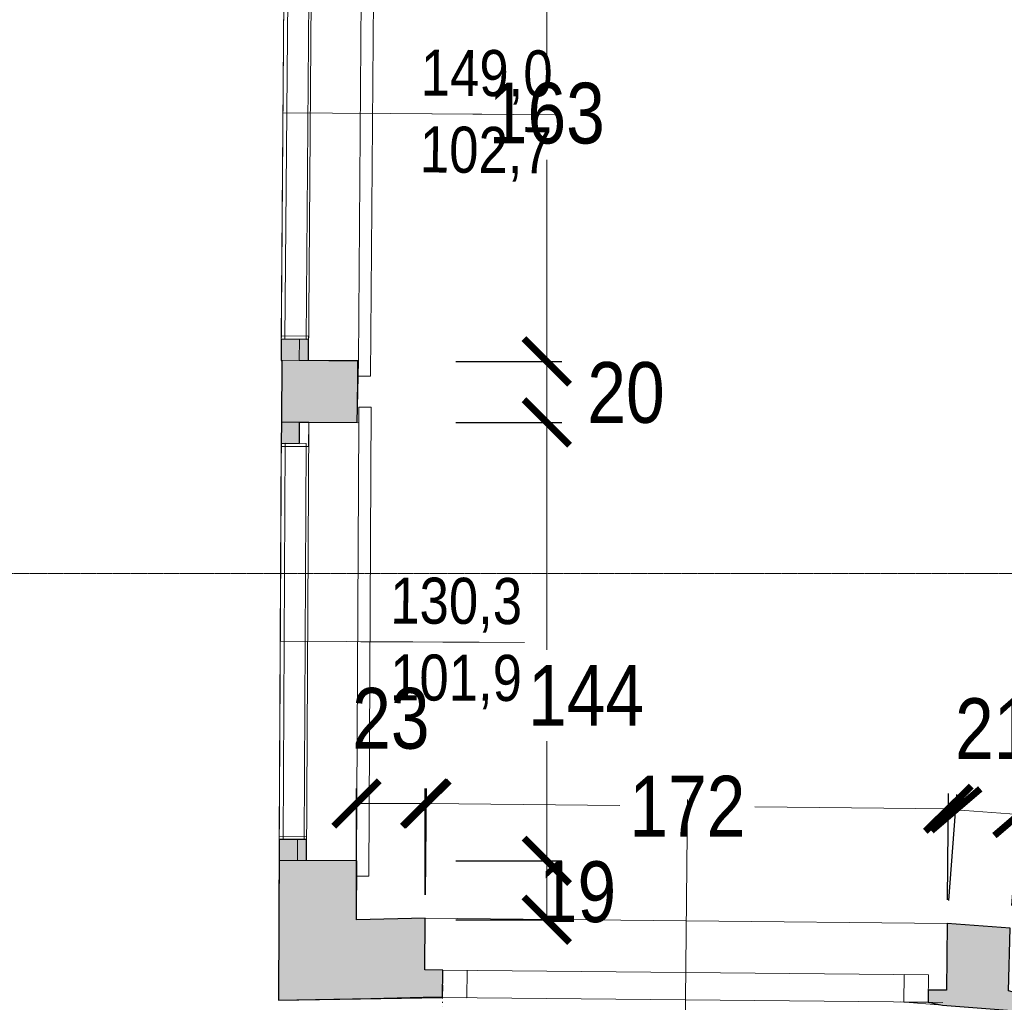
# Model space of a CAD drawing. Extents: x -6068 to 35118, y -17738 to 67348.
# Tile 193 of 243: x 2250 to 2575, y 14709 to 15032. Entities that reach past the tile are written whole.
import ezdxf
from ezdxf.enums import TextEntityAlignment as Align

# ---------------------------------------------------------------- set-up
doc = ezdxf.new("R2010")
doc.units = 0
doc.header["$LTSCALE"] = 15
for name, pattern in [('AXES', [50.8, 31.75, -6.35, 6.35, -6.35]), ('Continua', [0]), ('Cui_CONTINU', [0]), ('Punteggiata [M]', [0.75, 0, -0.75])]:
    doc.linetypes.add(name, pattern=pattern)
doc.layers.get('0').update_dxf_attribs({"linetype": 'CONTINUOUS'})
doc.layers.get('DEFPOINTS').update_dxf_attribs({"linetype": 'CONTINUOUS'})
for name, color, linetype, lineweight, true_color in [('EDL-Mesures et Cotes', 7, 'Continua', 0, 0xc0c0c0), ('Enveloppe - NIVEAUX - Style par défaut', 7, 'Continua', 0, 0x000000), ('Fenêtre - Cadre - NIVEAUX - Style par défaut', 7, 'Continua', 0, 0x000000), ('Fenêtre - Mesures - NIVEAUX - Style par défaut', 7, 'Continua', 0, 0x000000), ('Fenêtre - Seuil - NIVEAUX - Style par défaut', 7, 'Continua', 0, 0x000000)]:
    doc.layers.add(name, color=color, linetype=linetype, lineweight=lineweight, true_color=true_color)
for name, color, linetype in [('EDL_RDC murs & cloisons', 5, 'CONTINUOUS'), ('PIS-CONTOURS', 44, 'CONTINUOUS'), ('PIS-coupe', 254, 'CONTINUOUS'), ('PIS-fond de plan', 7, 'Cui_CONTINU')]:
    doc.layers.add(name, color=color, linetype=linetype)
doc.styles.add('Arial Narrow', font='ARIALN.TTF')
doc.styles.add('MtXpl_Arial_Narrow', font='ARIALN.TTF')
doc.styles.add('STYLE_GENERE_1', font='arial.ttf')
doc.dimstyles.new('Côtes (ech cm) PIS', dxfattribs={"dimscale": 0, "dimtxt": 20, "dimasz": 15, "dimexe": 5, "dimexo": 5, "dimgap": 5, "dimtad": 0, "dimtih": 1, "dimtoh": 1, "dimdec": 0, "dimtxsty": 'Arial Narrow', "dimblk": 'ARCHTICK', "dimcen": 0, "dimclrd": 256, "dimclre": 256, "dimclrt": 256, "dimadec": 0, "dimazin": 0, "dimtfac": 1, "dimtdec": 0, "dimtmove": 2, "dimatfit": 3, "dimfxl": 30, "dimfxlon": 1, "dimlwd": 0, "dimarcsym": 0})

# ---------------------------------------------------------------- blocks, each defined once
blk = doc.blocks.new('EDL_RDC_2025 09 17')
at = {"layer": 'EDL_RDC murs & cloisons', "linetype": 'Continuous', "ltscale": 0.08}
h = blk.add_hatch(color=9, dxfattribs=at)
h.dxf.hatch_style = 1
h.paths.add_polyline_path([(2345.46, -783.17), (2345.51, -776.21), (2336.51, -776.14), (2336.46, -783.15), (2336.68, -783.15), (2336.58, -803.44), (2336.54, -810.43), (2342.54, -810.46), (2342.58, -803.46), (2361.58, -803.57), (2361.96, -783.3)])
h = blk.add_hatch(color=9, dxfattribs=at)
h.dxf.hatch_style = 1
h.paths.add_polyline_path([(2389.78, -983.84), (2383.78, -983.78), (2383.94, -966.78), (2361.32, -967.24), (2361.35, -947.89), (2344.85, -947.81), (2344.89, -940.8), (2335.89, -940.8), (2335.67, -993.79), (2389.67, -992.84)])
h = blk.add_hatch(color=9, dxfattribs=at)
h.dxf.hatch_style = 1
h.paths.add_polyline_path([(2555.84, -968.48), (2555.62, -990.48), (2549.62, -990.48), (2549.58, -994.42), (2554.3, -995.4), (2577.12, -997.18), (2580.26, -998.05), (2581.86, -992.27), (2576.08, -990.67), (2576.6, -970.06)])
at = {"color": 161, "linetype": 'Continua', "lineweight": 13, "ltscale": 0.1, "true_color": 0x7599ff}
for p, q in [((2367.29, -615.34), (2365.92, -788.38)), ((2336.51, -776.14), (2337.7, -627.11)), ((2342.51, -776.19), (2336.51, -776.14)), ((2342.46, -783.19), (2342.51, -776.19)), ((2361.96, -783.35), (2342.46, -783.19)), ((2361.92, -788.35), (2361.96, -783.35)), ((2365.92, -788.38), (2361.92, -788.35)), ((2362.08, -803.56), (2362.1, -798.56)), ((2362.1, -798.56), (2366.1, -798.58)), ((2366.1, -798.58), (2365.33, -952.91)), ((2342.54, -810.46), (2342.58, -803.46)), ((2342.58, -803.46), (2362.08, -803.56)), ((2335.89, -940.76), (2336.54, -810.43)), ((2336.54, -810.43), (2342.54, -810.46)), ((2341.89, -940.79), (2335.89, -940.76)), ((2341.85, -947.79), (2341.89, -940.79)), ((2361.35, -947.89), (2341.85, -947.79)), ((2361.33, -952.89), (2361.35, -947.89)), ((2365.33, -952.91), (2361.33, -952.89))]:
    blk.add_line(p, q, dxfattribs=at)
at = {"color": 18, "linetype": 'Punteggiata [M]', "lineweight": 13, "ltscale": 0.1, "true_color": 0x000000}
for p, q in [((2386.63, -1201.65), (2389.66, -994.4)), ((2389.66, -994.4), (2389.69, -992.84)), ((2389.66, -994.4), (2389.66, -994.4)), ((2389.66, -994.4), (2389.66, -994.4)), ((2389.66, -994.4), (2389.66, -994.4)), ((2389.66, -994.4), (2389.66, -994.4)), ((2389.66, -994.4), (2389.66, -994.4)), ((2389.69, -992.84), (2389.69, -992.84)), ((2389.69, -992.84), (2389.69, -992.84)), ((2389.69, -992.84), (2389.69, -992.84)), ((2389.69, -992.84), (2389.69, -992.84)), ((2389.69, -992.84), (2389.69, -992.84)), ((2389.69, -992.84), (2389.69, -992.84)), ((2389.69, -992.84), (2389.69, -992.84)), ((2389.69, -992.84), (2389.69, -992.84)), ((2389.69, -992.84), (2389.69, -992.84)), ((2389.69, -992.84), (2389.69, -992.84)), ((2389.69, -992.84), (2389.69, -992.84)), ((2389.69, -992.84), (2389.69, -992.84)), ((2389.69, -992.84), (2389.69, -992.84)), ((2389.69, -992.84), (2389.69, -992.84)), ((2389.69, -992.84), (2389.69, -992.84)), ((2389.69, -992.84), (2389.69, -992.84)), ((2389.69, -992.84), (2389.69, -992.84)), ((2389.69, -992.84), (2389.69, -992.84)), ((2389.69, -992.84), (2389.69, -992.84)), ((2389.69, -992.84), (2389.69, -992.84)), ((2389.69, -992.84), (2389.69, -992.84)), ((2389.69, -992.84), (2389.69, -992.84)), ((2389.69, -992.84), (2389.69, -992.84)), ((2389.69, -992.84), (2389.69, -992.84)), ((2389.69, -992.84), (2389.69, -992.84)), ((2389.69, -992.84), (2389.69, -992.84)), ((2389.69, -992.84), (2389.69, -992.84)), ((2389.69, -992.84), (2389.69, -992.84)), ((2389.69, -992.84), (2389.69, -992.84)), ((2389.69, -992.84), (2389.69, -992.84)), ((2389.69, -992.84), (2389.69, -992.84)), ((2389.69, -992.84), (2389.69, -992.84)), ((2389.69, -992.84), (2389.69, -992.84)), ((2389.69, -992.84), (2389.69, -992.84)), ((2389.69, -992.84), (2389.69, -992.84)), ((2389.69, -992.84), (2389.69, -992.84)), ((2389.69, -992.84), (2389.69, -992.84)), ((2389.69, -992.84), (2389.69, -992.84)), ((2389.69, -992.84), (2389.69, -992.84)), ((2389.69, -992.84), (2389.69, -992.84)), ((2389.69, -992.84), (2389.69, -992.84)), ((2389.69, -992.84), (2389.69, -992.84)), ((2389.69, -992.84), (2389.69, -992.84)), ((2389.69, -992.84), (2389.69, -992.84)), ((2389.69, -992.84), (2389.69, -992.84)), ((2389.69, -992.84), (2389.69, -992.84)), ((2389.69, -992.84), (2389.69, -992.84)), ((2389.69, -992.84), (2389.69, -992.84)), ((2389.69, -992.84), (2389.69, -992.84)), ((2389.69, -992.84), (2389.69, -992.84)), ((2389.69, -992.84), (2389.69, -992.84)), ((2389.69, -992.84), (2389.69, -992.84)), ((2389.69, -992.84), (2389.69, -992.84)), ((2389.69, -992.84), (2389.69, -992.84)), ((2389.69, -992.84), (2389.69, -992.84)), ((2389.69, -992.84), (2389.69, -992.84)), ((2389.69, -992.84), (2389.69, -992.84)), ((2389.69, -992.84), (2389.69, -992.84)), ((2389.69, -992.84), (2389.69, -992.84)), ((2389.69, -992.84), (2389.69, -992.84)), ((2389.69, -992.84), (2389.69, -992.84)), ((2389.69, -992.84), (2389.69, -992.84)), ((2389.69, -992.84), (2389.69, -992.84))]:
    blk.add_line(p, q, dxfattribs=at)
at = {"layer": 'EDL_RDC murs & cloisons', "linetype": 'Continuous', "ltscale": 0.08}
for points in [[(2345.46, -783.17), (2345.51, -776.21), (2336.51, -776.14), (2336.46, -783.15), (2336.68, -783.15), (2336.58, -803.44), (2336.54, -810.43), (2342.54, -810.46), (2342.58, -803.46), (2361.58, -803.57), (2361.96, -783.3)], [(2389.78, -983.84), (2383.78, -983.78), (2383.94, -966.78), (2361.32, -967.24), (2361.35, -947.89), (2344.85, -947.81), (2344.89, -940.8), (2335.89, -940.8), (2335.67, -993.79), (2389.67, -992.84), (2389.78, -983.84)], [(2555.84, -968.48), (2555.62, -990.48), (2549.62, -990.48), (2549.58, -994.42), (2554.3, -995.4), (2577.12, -997.18), (2580.26, -998.05), (2581.86, -992.27), (2576.08, -990.67), (2576.6, -970.06), (2555.84, -968.48)]]:
    blk.add_lwpolyline(points, close=True, dxfattribs=at)
at = {"layer": 'Enveloppe - NIVEAUX - Style par défaut', "color": 18, "linetype": 'Continua', "lineweight": 20, "ltscale": 0.1, "true_color": 0x000000}
for p, q in [((2342.51, -776.19), (2336.51, -776.14)), ((2342.46, -783.19), (2342.51, -776.19)), ((2361.96, -783.3), (2336.46, -783.1)), ((2336.46, -783.1), (2336.46, -783.15)), ((2336.46, -783.15), (2336.68, -783.15)), ((2336.68, -783.15), (2336.58, -803.44)), ((2336.68, -783.15), (2336.68, -783.13)), ((2361.96, -783.35), (2342.46, -783.19)), ((2361.58, -803.57), (2361.68, -783.37)), ((2361.68, -783.37), (2361.96, -783.37)), ((2361.96, -783.37), (2361.96, -783.35)), ((2336.58, -803.44), (2362.08, -803.57)), ((2342.54, -810.46), (2342.58, -803.46)), ((2342.58, -803.46), (2362.08, -803.56)), ((2336.54, -810.43), (2342.54, -810.46)), ((2341.89, -940.79), (2335.89, -940.76)), ((2335.94, -947.76), (2335.67, -993.79)), ((2361.35, -947.89), (2341.85, -947.79)), ((2361.32, -967.24), (2361.44, -947.9)), ((2361.44, -947.9), (2361.35, -947.9)), ((2362.32, -967.22), (2361.32, -967.24)), ((2362.32, -967.22), (2383.15, -966.77)), ((2362.32, -967.22), (2383.15, -966.77)), ((2362.32, -967.22), (2383.15, -966.77)), ((2362.32, -967.22), (2383.15, -966.77)), ((2362.32, -967.22), (2383.15, -966.77)), ((2362.32, -967.22), (2383.15, -966.77)), ((2362.32, -967.22), (2383.15, -966.77)), ((2383.94, -966.78), (2383.15, -966.77)), ((2555.84, -968.48), (2555.62, -990.48)), ((2556.41, -968.48), (2555.84, -968.48)), ((2576.6, -970.06), (2556.41, -968.48)), ((2389.69, -992.84), (2389.73, -988.84)), ((2549.62, -990.42), (2549.58, -994.42)), ((2555.62, -990.48), (2549.62, -990.42)), ((2335.67, -993.79), (2365.99, -993.14)), ((2365.99, -993.14), (2383.3, -992.78)), ((2365.99, -993.14), (2383.3, -992.78)), ((2365.99, -993.14), (2383.3, -992.78)), ((2365.99, -993.14), (2383.3, -992.78)), ((2365.99, -993.14), (2383.3, -992.78)), ((2365.99, -993.14), (2383.3, -992.78)), ((2365.99, -993.14), (2383.3, -992.78)), ((2389.69, -992.64), (2383.3, -992.78)), ((2389.69, -992.64), (2383.3, -992.78)), ((2389.69, -992.64), (2383.3, -992.78)), ((2389.69, -992.64), (2383.3, -992.78)), ((2389.69, -992.64), (2383.3, -992.78)), ((2389.69, -992.64), (2389.69, -992.84)), ((2389.69, -992.64), (2389.69, -992.84)), ((2389.69, -992.64), (2389.69, -992.84)), ((2389.69, -992.64), (2389.69, -992.84)), ((2389.69, -992.64), (2389.69, -992.84)), ((2389.69, -992.64), (2389.69, -992.84)), ((2540.59, -994.33), (2554.3, -995.4)), ((2549.58, -994.42), (2554.38, -994.46))]:
    blk.add_line(p, q, dxfattribs=at)
at = {"layer": 'Fenêtre - Cadre - NIVEAUX - Style par défaut', "color": 161, "linetype": 'Continua', "lineweight": 13, "ltscale": 0.1, "true_color": 0x7599ff}
for p, q in [((2336.46, -783.1), (2337.75, -620.11)), ((2346.75, -620.18), (2345.46, -783.17)), ((2336.46, -783.1), (2336.52, -775.1)), ((2336.52, -775.1), (2345.52, -775.17)), ((2345.52, -775.17), (2345.46, -783.17)), ((2345.46, -783.17), (2336.46, -783.1)), ((2345.46, -783.17), (2336.46, -783.1)), ((2335.85, -947.76), (2336.58, -803.44)), ((2336.54, -811.44), (2336.58, -803.44)), ((2336.58, -803.44), (2345.58, -803.49)), ((2336.58, -803.44), (2345.58, -803.49)), ((2345.58, -803.49), (2344.85, -947.81)), ((2345.58, -803.49), (2345.54, -811.49)), ((2345.54, -811.49), (2336.54, -811.44)), ((2335.85, -947.76), (2335.89, -939.76)), ((2335.89, -939.76), (2344.89, -939.81)), ((2344.89, -939.81), (2344.85, -947.81)), ((2344.85, -947.81), (2335.85, -947.76)), ((2344.85, -947.81), (2335.85, -947.76)), ((2389.69, -992.84), (2389.78, -983.84)), ((2389.69, -992.84), (2389.78, -983.84)), ((2389.78, -983.84), (2549.67, -985.42)), ((2389.78, -983.84), (2397.78, -983.92)), ((2397.78, -983.92), (2397.69, -992.92)), ((2541.58, -994.34), (2541.67, -985.34)), ((2541.67, -985.34), (2549.67, -985.42)), ((2549.67, -985.42), (2549.58, -994.42)), ((2549.67, -985.42), (2549.58, -994.42)), ((2549.58, -994.42), (2389.69, -992.84)), ((2397.69, -992.92), (2389.69, -992.84)), ((2549.58, -994.42), (2541.58, -994.34))]:
    blk.add_line(p, q, dxfattribs=at)
at = {"layer": 'Fenêtre - Cadre - NIVEAUX - Style par défaut', "color": 161, "linetype": 'Continua', "lineweight": 5, "ltscale": 0.1, "true_color": 0x7599ff}
for p, q in [((2338.95, -627.12), (2337.76, -776.15)), ((2344.76, -776.21), (2345.95, -627.17)), ((2337.76, -776.15), (2344.76, -776.21)), ((2337.79, -810.44), (2337.14, -940.77)), ((2344.79, -810.47), (2337.79, -810.44)), ((2344.14, -940.8), (2344.79, -810.47)), ((2337.14, -940.77), (2344.14, -940.8))]:
    blk.add_line(p, q, dxfattribs=at)
at = {"layer": 'Fenêtre - Mesures - NIVEAUX - Style par défaut', "color": 161, "linetype": 'Continua', "lineweight": 13, "ltscale": 0.1, "true_color": 0x7599ff}
for p, q in [((2337.1, -701.6), (2402.6, -702.12)), ((2372.6, -701.91), (2426.52, -702.34)), ((2336.22, -875.6), (2401.72, -875.93)), ((2362.72, -875.73), (2416.64, -876)), ((2469.64, -993.63), (2470.29, -927.63)), ((2469.64, -993.63), (2469.1, -1047.55))]:
    blk.add_line(p, q, dxfattribs=at)
at = {"layer": 'Fenêtre - Seuil - NIVEAUX - Style par défaut', "color": 161, "linetype": 'Continua', "lineweight": 5, "ltscale": 0.1, "true_color": 0x7599ff}
for p, q in [((2337.75, -620.11), (2336.46, -783.1)), ((2361.96, -783.3), (2363.25, -620.31)), ((2336.58, -803.44), (2335.85, -947.76)), ((2361.35, -947.89), (2362.08, -803.57)), ((2555.84, -968.48), (2383.94, -966.78)), ((2389.69, -992.84), (2549.58, -994.42))]:
    blk.add_line(p, q, dxfattribs=at)
at = {"layer": 'Fenêtre - Mesures - NIVEAUX - Style par défaut', "color": 161, "linetype": 'Continuous', "true_color": 0x7599ff, "style": 'MtXpl_Arial_Narrow'}
for s, rotation, p in [('149,0', 359.5447, (2382.42, -695.94)), ('102,7', 359.5447, (2382.15, -721.24)), ('130,3', 359.7122, (2372.4, -869.74)), ('101,9', 359.7122, (2372.35, -895.04))]:
    blk.add_text(s, height=15.153, rotation=rotation, dxfattribs=at).set_placement(p)
blk = doc.blocks.new('*U782')
at = {"layer": 'PIS-CONTOURS', "color": 0, "linetype": 'AXES', "lineweight": 13, "ltscale": 0.005}
blk.add_line((1000, 0), (40153.3, 0), dxfattribs=at)
at = {"layer": 'PIS-CONTOURS', "color": 0, "lineweight": 15, "style": 'STYLE_GENERE_1'}
blk.add_attdef('REP1', text='', height=500, dxfattribs=at).set_placement((-721.3, -441.4), align=Align.MIDDLE_CENTER)
blk.add_attdef('REP', text='', height=500, dxfattribs=at).set_placement((35848.1, -844.2), align=Align.BOTTOM_LEFT)
blk = doc.blocks.new('_ArchTick')
at = {"color": 0, "linetype": 'ByBlock', "const_width": 0.15}
blk.add_lwpolyline([(-0.5, -0.5), (0.5, 0.5)], dxfattribs=at)
blk = doc.blocks.new('*D113')
at = {"layer": 'DEFPOINTS', "color": 0, "linetype": 'Continuous', "ltscale": 0.08, "transparency": 16777216}
for p in [(2558.7, 14772.13), (2555.84, 14734.73), (2576.6, 14733.14)]:
    blk.add_point(p, dxfattribs=at)
at = {"layer": 'EDL-Mesures et Cotes', "linetype": 'Continuous', "lineweight": -2, "ltscale": 0.08, "transparency": 16777216}
for p, q in [((2556.41, 14742.22), (2559.08, 14777.12)), ((2577.17, 14740.63), (2579.83, 14775.53))]:
    blk.add_line(p, q, dxfattribs=at)
at = {"layer": 'EDL-Mesures et Cotes', "linetype": 'Continuous', "lineweight": 0, "ltscale": 0.08, "transparency": 16777216}
blk.add_line((2579.45, 14770.55), (2558.7, 14772.13), dxfattribs=at)
at = {"layer": 'EDL-Mesures et Cotes', "linetype": 'Continuous', "lineweight": 0, "ltscale": 0.08, "transparency": 16777216, "xscale": 15, "yscale": 15, "zscale": 15}
for p, rotation in [((2558.7, 14772.13), 175.6349722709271), ((2579.45, 14770.55), 355.6349722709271)]:
    blk.add_blockref('_ArchTick', p, dxfattribs=dict(at, rotation=rotation))
at = {"layer": 'EDL-Mesures et Cotes', "linetype": 'Continuous', "ltscale": 0.08, "transparency": 16777216, "insert": (2571.17, 14798.84), "char_height": 20, "attachment_point": 5, "style": 'Arial Narrow'}
blk.add_mtext('21', dxfattribs=at)
blk = doc.blocks.new('*D114')
at = {"layer": 'DEFPOINTS', "color": 0, "linetype": 'Continuous', "ltscale": 0.08, "transparency": 16777216}
for p in [(2384.32, 14774.17), (2383.95, 14736.42), (2555.84, 14734.73)]:
    blk.add_point(p, dxfattribs=at)
at = {"layer": 'EDL-Mesures et Cotes', "linetype": 'Continuous', "lineweight": -2, "ltscale": 0.08, "transparency": 16777216}
for p, q in [((2384.02, 14744.17), (2384.37, 14779.17)), ((2555.92, 14742.48), (2556.26, 14777.48))]:
    blk.add_line(p, q, dxfattribs=at)
at = {"layer": 'EDL-Mesures et Cotes', "linetype": 'Continuous', "lineweight": 0, "ltscale": 0.08, "transparency": 16777216}
for p, q in [((2384.32, 14774.17), (2447.99, 14773.54)), ((2556.21, 14772.48), (2492.54, 14773.1))]:
    blk.add_line(p, q, dxfattribs=at)
at = {"layer": 'EDL-Mesures et Cotes', "linetype": 'Continuous', "lineweight": 0, "ltscale": 0.08, "transparency": 16777216, "xscale": 15, "yscale": 15, "zscale": 15}
for p, rotation in [((2384.32, 14774.17), 179.4349439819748), ((2556.21, 14772.48), 359.4349439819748)]:
    blk.add_blockref('_ArchTick', p, dxfattribs=dict(at, rotation=rotation))
at = {"layer": 'EDL-Mesures et Cotes', "linetype": 'Continuous', "ltscale": 0.08, "transparency": 16777216, "insert": (2470.27, 14773.32), "char_height": 20, "attachment_point": 5, "style": 'Arial Narrow'}
blk.add_mtext('172', dxfattribs=at)
blk = doc.blocks.new('*D115')
at = {"layer": 'DEFPOINTS', "color": 0, "linetype": 'Continuous', "ltscale": 0.08, "transparency": 16777216}
for p in [(2361.32, 14774.17), (2361.32, 14735.96), (2383.95, 14736.42)]:
    blk.add_point(p, dxfattribs=at)
at = {"layer": 'EDL-Mesures et Cotes', "linetype": 'Continuous', "lineweight": -2, "ltscale": 0.08, "transparency": 16777216}
for p, q in [((2361.32, 14744.17), (2361.32, 14779.17)), ((2383.95, 14744.17), (2383.95, 14779.17))]:
    blk.add_line(p, q, dxfattribs=at)
at = {"layer": 'EDL-Mesures et Cotes', "linetype": 'Continuous', "lineweight": 0, "ltscale": 0.08, "transparency": 16777216}
blk.add_line((2383.95, 14774.17), (2361.32, 14774.17), dxfattribs=at)
at = {"layer": 'EDL-Mesures et Cotes', "linetype": 'Continuous', "lineweight": 0, "ltscale": 0.08, "transparency": 16777216, "xscale": 15, "yscale": 15, "zscale": 15, "rotation": 180}
blk.add_blockref('_ArchTick', (2361.32, 14774.17), dxfattribs=at)
at = {"layer": 'EDL-Mesures et Cotes', "linetype": 'Continuous', "lineweight": 0, "ltscale": 0.08, "transparency": 16777216, "xscale": 15, "yscale": 15, "zscale": 15}
blk.add_blockref('_ArchTick', (2383.95, 14774.17), dxfattribs=at)
at = {"layer": 'EDL-Mesures et Cotes', "linetype": 'Continuous', "ltscale": 0.08, "transparency": 16777216, "insert": (2372.64, 14802.1), "char_height": 20, "attachment_point": 5, "style": 'Arial Narrow'}
blk.add_mtext('23', dxfattribs=at)
blk = doc.blocks.new('*D117')
at = {"layer": 'DEFPOINTS', "color": 0, "linetype": 'Continuous', "ltscale": 0.08, "transparency": 16777216}
for p in [(2414.98, 15083.77), (2383.95, 14736.42), (3075.64, 14736.42)]:
    blk.add_point(p, dxfattribs=at)
at = {"layer": 'EDL-Mesures et Cotes', "linetype": 'Continuous', "lineweight": -2, "ltscale": 0.08, "transparency": 16777216}
for p, q in [((3045.64, 15083.77), (3080.64, 15083.77)), ((3045.64, 14736.42), (3080.64, 14736.42))]:
    blk.add_line(p, q, dxfattribs=at)
at = {"layer": 'EDL-Mesures et Cotes', "linetype": 'Continuous', "lineweight": 0, "ltscale": 0.08, "transparency": 16777216}
for p, q in [((3075.64, 15083.77), (3075.64, 14925.31)), ((3075.64, 14736.42), (3075.64, 14894.88))]:
    blk.add_line(p, q, dxfattribs=at)
at = {"layer": 'EDL-Mesures et Cotes', "linetype": 'Continuous', "lineweight": 0, "ltscale": 0.08, "transparency": 16777216, "xscale": 15, "yscale": 15, "zscale": 15}
for p, rotation in [((3075.64, 15083.77), 90), ((3075.64, 14736.42), 270)]:
    blk.add_blockref('_ArchTick', p, dxfattribs=dict(at, rotation=rotation))
at = {"layer": 'EDL-Mesures et Cotes', "linetype": 'Continuous', "ltscale": 0.08, "transparency": 16777216, "insert": (3075.64, 14910.09), "char_height": 20, "attachment_point": 5, "style": 'Arial Narrow'}
blk.add_mtext('347', dxfattribs=at)
blk = doc.blocks.new('*D118')
at = {"layer": 'DEFPOINTS', "color": 0, "linetype": 'Continuous', "ltscale": 0.08, "transparency": 16777216}
for p in [(2361.44, 14755.3), (2423.99, 14755.3), (2361.32, 14735.96)]:
    blk.add_point(p, dxfattribs=at)
at = {"layer": 'EDL-Mesures et Cotes', "linetype": 'Continuous', "lineweight": -2, "ltscale": 0.08, "transparency": 16777216}
for p, q in [((2393.99, 14755.3), (2428.99, 14755.3)), ((2393.99, 14735.96), (2428.99, 14735.96))]:
    blk.add_line(p, q, dxfattribs=at)
at = {"layer": 'EDL-Mesures et Cotes', "linetype": 'Continuous', "lineweight": 0, "ltscale": 0.08, "transparency": 16777216}
blk.add_line((2423.99, 14735.96), (2423.99, 14755.3), dxfattribs=at)
at = {"layer": 'EDL-Mesures et Cotes', "linetype": 'Continuous', "lineweight": 0, "ltscale": 0.08, "transparency": 16777216, "xscale": 15, "yscale": 15, "zscale": 15}
for p, rotation in [((2423.99, 14755.3), 90), ((2423.99, 14735.96), 270)]:
    blk.add_blockref('_ArchTick', p, dxfattribs=dict(at, rotation=rotation))
at = {"layer": 'EDL-Mesures et Cotes', "linetype": 'Continuous', "ltscale": 0.08, "transparency": 16777216, "insert": (2434.1, 14745.02), "char_height": 20, "attachment_point": 5, "style": 'Arial Narrow'}
blk.add_mtext('19', dxfattribs=at)
blk = doc.blocks.new('*D119')
at = {"layer": 'DEFPOINTS', "color": 0, "linetype": 'Continuous', "ltscale": 0.08, "transparency": 16777216}
for p in [(2361.58, 14899.64), (2423.99, 14899.64), (2361.44, 14755.3)]:
    blk.add_point(p, dxfattribs=at)
at = {"layer": 'EDL-Mesures et Cotes', "linetype": 'Continuous', "lineweight": -2, "ltscale": 0.08, "transparency": 16777216}
for p, q in [((2393.99, 14899.64), (2428.99, 14899.64)), ((2393.99, 14755.3), (2428.99, 14755.3))]:
    blk.add_line(p, q, dxfattribs=at)
at = {"layer": 'EDL-Mesures et Cotes', "linetype": 'Continuous', "lineweight": 0, "ltscale": 0.08, "transparency": 16777216}
for p, q in [((2423.99, 14899.64), (2423.99, 14824.81)), ((2423.99, 14755.3), (2423.99, 14794.73))]:
    blk.add_line(p, q, dxfattribs=at)
at = {"layer": 'EDL-Mesures et Cotes', "linetype": 'Continuous', "lineweight": 0, "ltscale": 0.08, "transparency": 16777216, "xscale": 15, "yscale": 15, "zscale": 15}
for p, rotation in [((2423.99, 14899.64), 90), ((2423.99, 14755.3), 270)]:
    blk.add_blockref('_ArchTick', p, dxfattribs=dict(at, rotation=rotation))
at = {"layer": 'EDL-Mesures et Cotes', "linetype": 'Continuous', "ltscale": 0.08, "transparency": 16777216, "insert": (2436.94, 14809.77), "char_height": 20, "attachment_point": 5, "style": 'Arial Narrow'}
blk.add_mtext('144', dxfattribs=at)
blk = doc.blocks.new('*D120')
at = {"layer": 'DEFPOINTS', "color": 0, "linetype": 'Continuous', "ltscale": 0.08, "transparency": 16777216}
for p in [(2361.96, 14919.74), (2423.99, 14919.74), (2361.58, 14899.64)]:
    blk.add_point(p, dxfattribs=at)
at = {"layer": 'EDL-Mesures et Cotes', "linetype": 'Continuous', "lineweight": -2, "ltscale": 0.08, "transparency": 16777216}
for p, q in [((2393.99, 14919.74), (2428.99, 14919.74)), ((2393.99, 14899.64), (2428.99, 14899.64))]:
    blk.add_line(p, q, dxfattribs=at)
at = {"layer": 'EDL-Mesures et Cotes', "linetype": 'Continuous', "lineweight": 0, "ltscale": 0.08, "transparency": 16777216}
blk.add_line((2423.99, 14899.64), (2423.99, 14919.74), dxfattribs=at)
at = {"layer": 'EDL-Mesures et Cotes', "linetype": 'Continuous', "lineweight": 0, "ltscale": 0.08, "transparency": 16777216, "xscale": 15, "yscale": 15, "zscale": 15}
for p, rotation in [((2423.99, 14919.74), 90), ((2423.99, 14899.64), 270)]:
    blk.add_blockref('_ArchTick', p, dxfattribs=dict(at, rotation=rotation))
at = {"layer": 'EDL-Mesures et Cotes', "linetype": 'Continuous', "ltscale": 0.08, "transparency": 16777216, "insert": (2450.08, 14909.36), "char_height": 20, "attachment_point": 5, "style": 'Arial Narrow'}
blk.add_mtext('20', dxfattribs=at)
blk = doc.blocks.new('*D121')
at = {"layer": 'DEFPOINTS', "color": 0, "linetype": 'Continuous', "ltscale": 0.08, "transparency": 16777216}
for p in [(2367.25, 15082.91), (2423.99, 15082.91), (2361.96, 14919.74)]:
    blk.add_point(p, dxfattribs=at)
at = {"layer": 'EDL-Mesures et Cotes', "linetype": 'Continuous', "lineweight": -2, "ltscale": 0.08, "transparency": 16777216}
for p, q in [((2393.99, 15082.91), (2428.99, 15082.91)), ((2393.99, 14919.74), (2428.99, 14919.74))]:
    blk.add_line(p, q, dxfattribs=at)
at = {"layer": 'EDL-Mesures et Cotes', "linetype": 'Continuous', "lineweight": 0, "ltscale": 0.08, "transparency": 16777216}
for p, q in [((2423.99, 15082.91), (2423.99, 15016.53)), ((2423.99, 14919.74), (2423.99, 14986.11))]:
    blk.add_line(p, q, dxfattribs=at)
at = {"layer": 'EDL-Mesures et Cotes', "linetype": 'Continuous', "lineweight": 0, "ltscale": 0.08, "transparency": 16777216, "xscale": 15, "yscale": 15, "zscale": 15}
for p, rotation in [((2423.99, 15082.91), 90), ((2423.99, 14919.74), 270)]:
    blk.add_blockref('_ArchTick', p, dxfattribs=dict(at, rotation=rotation))
at = {"layer": 'EDL-Mesures et Cotes', "linetype": 'Continuous', "ltscale": 0.08, "transparency": 16777216, "insert": (2423.99, 15001.32), "char_height": 20, "attachment_point": 5, "style": 'Arial Narrow'}
blk.add_mtext('163', dxfattribs=at)
blk = doc.blocks.new('*D126')
at = {"layer": 'DEFPOINTS', "color": 0, "linetype": 'Continuous', "ltscale": 0.08, "transparency": 16777216}
for p in [(2416.25, 15690.72), (3206.2, 15690.72), (2160.02, 13883.29)]:
    blk.add_point(p, dxfattribs=at)
at = {"layer": 'EDL-Mesures et Cotes', "linetype": 'Continuous', "lineweight": -2, "ltscale": 0.08, "transparency": 16777216}
for p, q in [((3176.2, 15690.72), (3211.2, 15690.72)), ((3176.2, 13883.29), (3211.2, 13883.29))]:
    blk.add_line(p, q, dxfattribs=at)
at = {"layer": 'EDL-Mesures et Cotes', "linetype": 'Continuous', "lineweight": 0, "ltscale": 0.08, "transparency": 16777216}
for p, q in [((3206.2, 15690.72), (3206.2, 14802.21)), ((3206.2, 13883.29), (3206.2, 14771.79))]:
    blk.add_line(p, q, dxfattribs=at)
at = {"layer": 'EDL-Mesures et Cotes', "linetype": 'Continuous', "lineweight": 0, "ltscale": 0.08, "transparency": 16777216, "xscale": 15, "yscale": 15, "zscale": 15}
for p, rotation in [((3206.2, 15690.72), 90), ((3206.2, 13883.29), 270)]:
    blk.add_blockref('_ArchTick', p, dxfattribs=dict(at, rotation=rotation))
at = {"layer": 'EDL-Mesures et Cotes', "linetype": 'Continuous', "ltscale": 0.08, "transparency": 16777216, "insert": (3206.2, 14787), "char_height": 20, "attachment_point": 5, "style": 'Arial Narrow'}
blk.add_mtext('1807', dxfattribs=at)
blk = doc.blocks.new('*D127')
at = {"layer": 'DEFPOINTS', "color": 0, "linetype": 'Continuous', "ltscale": 0.08, "transparency": 16777216}
for p in [(2343.75, 15083.05), (2158.66, 14050.53), (3137.4, 14050.53)]:
    blk.add_point(p, dxfattribs=at)
at = {"layer": 'EDL-Mesures et Cotes', "linetype": 'Continuous', "lineweight": -2, "ltscale": 0.08, "transparency": 16777216}
for p, q in [((3107.4, 15083.05), (3142.4, 15083.05)), ((3107.4, 14050.53), (3142.4, 14050.53))]:
    blk.add_line(p, q, dxfattribs=at)
at = {"layer": 'EDL-Mesures et Cotes', "linetype": 'Continuous', "lineweight": 0, "ltscale": 0.08, "transparency": 16777216}
for p, q in [((3137.4, 15083.05), (3137.4, 14582)), ((3137.4, 14050.53), (3137.4, 14551.58))]:
    blk.add_line(p, q, dxfattribs=at)
at = {"layer": 'EDL-Mesures et Cotes', "linetype": 'Continuous', "lineweight": 0, "ltscale": 0.08, "transparency": 16777216, "xscale": 15, "yscale": 15, "zscale": 15}
for p, rotation in [((3137.4, 15083.05), 90), ((3137.4, 14050.53), 270)]:
    blk.add_blockref('_ArchTick', p, dxfattribs=dict(at, rotation=rotation))
at = {"layer": 'EDL-Mesures et Cotes', "linetype": 'Continuous', "ltscale": 0.08, "transparency": 16777216, "insert": (3137.4, 14566.79), "char_height": 20, "attachment_point": 5, "style": 'Arial Narrow'}
blk.add_mtext('1033', dxfattribs=at)
blk = doc.blocks.new('*D128')
at = {"layer": 'DEFPOINTS', "color": 0, "linetype": 'Continuous', "ltscale": 0.08, "transparency": 16777216}
for p in [(2361.32, 14735.96), (3075.64, 14735.96), (2158.66, 14050.33)]:
    blk.add_point(p, dxfattribs=at)
at = {"layer": 'EDL-Mesures et Cotes', "linetype": 'Continuous', "lineweight": -2, "ltscale": 0.08, "transparency": 16777216}
for p, q in [((3045.64, 14735.96), (3080.64, 14735.96)), ((3045.64, 14050.33), (3080.64, 14050.33))]:
    blk.add_line(p, q, dxfattribs=at)
at = {"layer": 'EDL-Mesures et Cotes', "linetype": 'Continuous', "lineweight": 0, "ltscale": 0.08, "transparency": 16777216}
for p, q in [((3075.64, 14735.96), (3075.64, 14408.36)), ((3075.64, 14050.33), (3075.64, 14377.94))]:
    blk.add_line(p, q, dxfattribs=at)
at = {"layer": 'EDL-Mesures et Cotes', "linetype": 'Continuous', "lineweight": 0, "ltscale": 0.08, "transparency": 16777216, "xscale": 15, "yscale": 15, "zscale": 15}
for p, rotation in [((3075.64, 14735.96), 90), ((3075.64, 14050.33), 270)]:
    blk.add_blockref('_ArchTick', p, dxfattribs=dict(at, rotation=rotation))
at = {"layer": 'EDL-Mesures et Cotes', "linetype": 'Continuous', "ltscale": 0.08, "transparency": 16777216, "insert": (3075.64, 14393.15), "char_height": 20, "attachment_point": 5, "style": 'Arial Narrow'}
blk.add_mtext('686', dxfattribs=at)

msp = doc.modelspace()

# ---------------------------------------------------------------- block references
at = {"layer": 'PIS-coupe', "lineweight": 13, "xscale": 0.1, "yscale": 0.1, "zscale": 0.1, "rotation": 180}
msp.add_blockref('*U782', (3551.89, 14849.88), dxfattribs=at)
at = {"layer": 'PIS-fond de plan'}
msp.add_blockref('EDL_RDC_2025 09 17', (0, 15703.2), dxfattribs=at)

# ---------------------------------------------------------------- dimensions: what is measured, and where the dimension line sits
at = {"layer": 'EDL-Mesures et Cotes', "linetype": 'Continuous', "ltscale": 0.08}
for base, p1, p2, picture, middle in [((3206.2, 15690.72), (2160.02, 13883.29), (2416.25, 15690.72), '*D126', (3206.2, 14787)), ((3137.4, 14050.53), (2343.75, 15083.05), (2158.66, 14050.53), '*D127', (3137.4, 14566.79)), ((2423.99, 15082.91), (2361.96, 14919.74), (2367.25, 15082.91), '*D121', (2423.99, 15001.32)), ((3075.64, 14736.42), (2414.98, 15083.77), (2383.95, 14736.42), '*D117', (3075.64, 14910.09)), ((3075.64, 14735.96), (2158.66, 14050.33), (2361.32, 14735.96), '*D128', (3075.64, 14393.15))]:
    dim = msp.add_linear_dim(base=base, p1=p1, p2=p2, angle=90, dimstyle='Côtes (ech cm) PIS', override={"dimscale": 1}, dxfattribs=at)
    dim.commit()
    dim.dimension.update_dxf_attribs({"geometry": picture, "text_midpoint": middle})
for base, p1, p2, picture, middle in [((2423.99, 14919.74), (2361.58, 14899.64), (2361.96, 14919.74), '*D120', (2450.08, 14909.36)), ((2423.99, 14899.64), (2361.44, 14755.3), (2361.58, 14899.64), '*D119', (2436.94, 14809.77)), ((2423.99, 14755.3), (2361.32, 14735.96), (2361.44, 14755.3), '*D118', (2434.1, 14745.02))]:
    dim = msp.add_linear_dim(base=base, p1=p1, p2=p2, angle=90, dimstyle='Côtes (ech cm) PIS', override={"dimscale": 1}, dxfattribs=at)
    dim.commit()
    dim.dimension.update_dxf_attribs({"geometry": picture, "text_midpoint": middle, "dimtype": 160})
dim = msp.add_linear_dim(base=(2361.32, 14774.17), p1=(2383.95, 14736.42), p2=(2361.32, 14735.96), dimstyle='Côtes (ech cm) PIS', override={"dimscale": 1}, dxfattribs=at)
dim.commit()
dim.dimension.update_dxf_attribs({"geometry": '*D115', "text_midpoint": (2372.64, 14802.1)})
for p1, p2, distance, picture, middle in [((2576.6, 14733.14), (2555.84, 14734.73), -37.51, '*D113', (2571.17, 14798.84)), ((2555.84, 14734.73), (2383.95, 14736.42), -37.75, '*D114', (2470.27, 14773.32))]:
    dim = msp.add_aligned_dim(p1=p1, p2=p2, distance=distance, dimstyle='Côtes (ech cm) PIS', override={"dimscale": 1}, dxfattribs=at)
    dim.commit()
    dim.dimension.update_dxf_attribs({"geometry": picture, "text_midpoint": middle})

doc.saveas('drawing.dxf')
